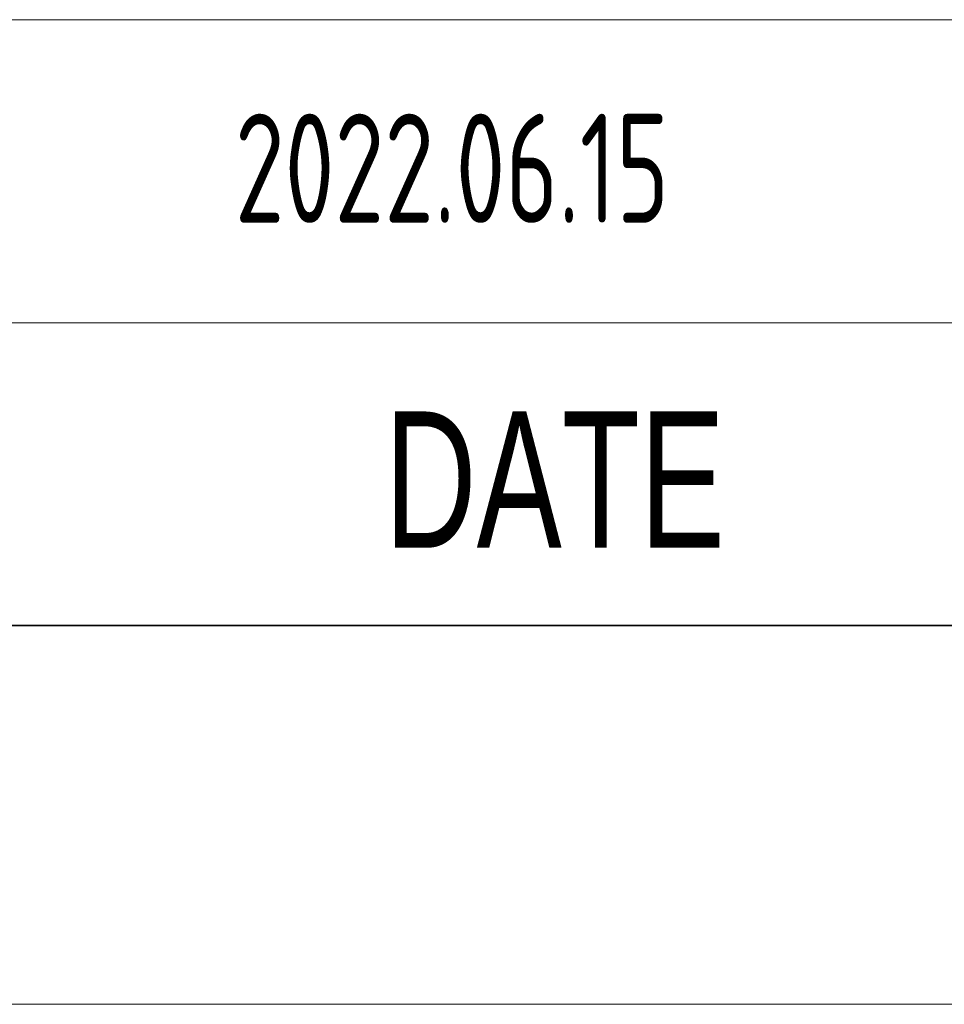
# Model space of a CAD drawing. Header units: millimetres. Extents: x 6 to 292, y 5 to 204.
# Tile 2 of 13: x 153 to 166, y 5 to 18. Entities that reach past the tile are written whole.
import ezdxf
from ezdxf.entities.mleader import LeaderData, LeaderLine
from ezdxf.enums import TextEntityAlignment as Align
from ezdxf.math import Vec2, Vec3

# ---------------------------------------------------------------- set-up
doc = ezdxf.new("R2010")
doc.units = ezdxf.units.MM
for name, color, linetype in [('Default', 7, 'Continuous'), ('图框', 7, 'Continuous'), ('细实线', 7, 'Continuous'), ('轮廓线', 7, 'Continuous')]:
    doc.layers.add(name, color=color, linetype=linetype)
doc.styles.add('SEACAD_Solid_Edge_ANSI', font='seans.ttf')

# ---------------------------------------------------------------- blocks, each defined once
blk = doc.blocks.new('SE11')
at = {"layer": '细实线', "color": 7, "linetype": 'Continuous', "lineweight": 13}
blk.add_line((65.001, 13.997), (167.001, 13.997), dxfattribs=at)
blk.add_lwpolyline([(65.001, 9.997), (65.001, 17.997), (167.001, 17.997), (167.001, 9.997), (65.001, 9.997)], dxfattribs=at)
at = {"layer": '细实线', "color": 7, "linetype": 'Continuous', "lineweight": 5, "style": 'SEACAD_Solid_Edge_ANSI', "width": 0.7}
blk.add_text('DATE', height=1.8, dxfattribs=at).set_placement((158.134, 12.827), align=Align.TOP_LEFT)
blk = doc.blocks.new('_DOT')
at = {"color": 0}
blk.add_line((0, 0), (-1, 0), dxfattribs=at)
at = {"color": 0, "const_width": 0.333}
blk.add_lwpolyline([(-0.1665, 0, 1), (0.1665, 0, 1)], format="xyb", close=True, dxfattribs=at)
blk = doc.blocks.new('A4-drawing_frame')
at = {"layer": '细实线', "color": 7, "linetype": 'Continuous', "lineweight": 13}
blk.add_line((-286.5, 0), (0, 0), dxfattribs=at)
at = {"layer": '轮廓线', "color": 7, "linetype": 'Continuous', "lineweight": 35}
blk.add_line((-282, 5), (-5, 5), dxfattribs=at)

msp = doc.modelspace()

# ---------------------------------------------------------------- block references
at = {"layer": '图框', "color": 7}
msp.add_blockref('A4-drawing_frame', (292, 5), dxfattribs=at)
at = {"layer": '细实线'}
msp.add_blockref('SE11', (0, 0), dxfattribs=at)

# ---------------------------------------------------------------- leaders
at = {"layer": 'Default', "color": 7, "linetype": 'Continuous', "lineweight": 13}
ml = msp.add_multileader_mtext('Standard', dxfattribs=at)
ml.set_content('{\\pxsm0.9;\\fSolid Edge ANSI|b0||i0||c0|p34;\\W0.7;2022.06.15\\P}', color=256)
ml.set_leader_properties()
ml.set_arrow_properties(name='DOT')
ml.build(insert=Vec2(0, 0))
ml.multileader.update_dxf_attribs({"leader_type": 0, "dogleg_length": 0, "arrow_head_size": 1.44})
ctx = ml.context
ctx.base_point, ctx.char_height, ctx.arrow_head_size, ctx.landing_gap_size = Vec3(153.82, 16.028), 1.44, 1.44, 0.504
ctx.text_align_type = 1
ctx.mtext.insert, ctx.mtext.alignment = Vec3(159.027, 16.756), 2

doc.saveas('drawing.dxf')
